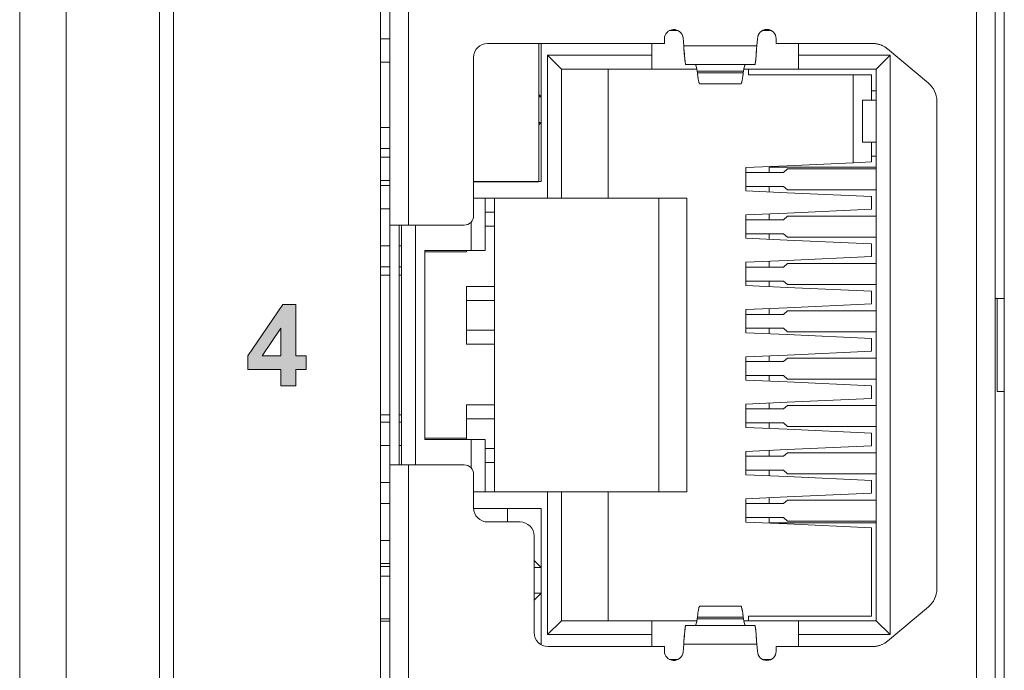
# Model space of a CAD drawing. Header units: millimetres. Extents: x 73 to 355, y 51 to 582.
# Tile 15 of 46: x 73 to 94, y 408 to 422. Entities that reach past the tile are written whole.
import ezdxf

# ---------------------------------------------------------------- set-up
doc = ezdxf.new("R2010")
doc.units = ezdxf.units.MM
doc.layers.add('PRINT', color=7, linetype='Continuous')

msp = doc.modelspace()

# ---------------------------------------------------------------- hatches: boundary and pattern name
at = {"layer": 'PRINT', "lineweight": 0}
h = msp.add_hatch(color=256, dxfattribs=at)
h.dxf.hatch_style = 2
h.paths.add_polyline_path([(78.627, 414.183), (78.627, 414.534), (77.915, 414.534), (77.915, 414.825), (78.67, 415.93), (78.95, 415.93), (78.95, 414.827), (79.166, 414.827), (79.166, 414.534), (78.95, 414.534), (78.95, 414.183)])
h.paths.add_polyline_path([(78.627, 414.827), (78.627, 415.421), (78.227, 414.827)])

# ---------------------------------------------------------------- linework, layer by layer
at = {"color": 7, "linetype": 'Continuous', "lineweight": 0}
for p, q in [((73.016, 379.042), (73.016, 494.042)), ((74.016, 494.042), (74.016, 379.042)), ((76.016, 382.442), (76.016, 490.642)), ((76.316, 382.542), (76.316, 490.542)), ((80.766, 392.592), (80.766, 451.492)), ((94.166, 451.492), (94.166, 392.592)), ((93.566, 393.292), (93.566, 450.792)), ((93.566, 393.292), (93.566, 450.792)), ((93.966, 450.792), (93.966, 393.292)), ((93.966, 450.792), (93.966, 393.292)), ((80.966, 417.632), (80.966, 426.452)), ((80.966, 417.632), (80.966, 426.452)), ((81.366, 426.452), (81.366, 417.632)), ((81.366, 426.452), (81.366, 417.632)), ((87.159, 421.807), (86.969, 421.807)), ((87.159, 421.807), (86.969, 421.807)), ((89.16, 421.807), (88.97, 421.807)), ((89.16, 421.807), (88.97, 421.807)), ((80.766, 421.632), (80.966, 421.632)), ((80.766, 421.632), (80.966, 421.632)), ((86.865, 421.532), (83.066, 421.532)), ((86.865, 421.532), (83.066, 421.532)), ((84.166, 421.532), (84.166, 418.566)), ((84.166, 421.532), (84.166, 418.566)), ((84.216, 418.567), (84.216, 421.532)), ((84.216, 418.566), (84.216, 421.532)), ((86.596, 421.532), (86.596, 421.277)), ((86.596, 421.532), (86.596, 421.277)), ((86.865, 421.632), (86.865, 421.532)), ((86.865, 421.632), (86.865, 421.532)), ((87.28, 421.482), (87.264, 421.651)), ((87.28, 421.482), (87.264, 421.651)), ((88.865, 421.632), (88.851, 421.482)), ((88.865, 421.632), (88.851, 421.482)), ((89.265, 421.532), (89.265, 421.632)), ((89.265, 421.532), (89.265, 421.632)), ((91.333, 421.532), (89.265, 421.532)), ((91.335, 421.532), (89.265, 421.532)), ((89.746, 421.277), (89.746, 421.532)), ((89.746, 421.277), (89.746, 421.532)), ((87.28, 421.482), (87.285, 421.42)), ((87.28, 421.482), (88.851, 421.482)), ((87.285, 421.42), (87.28, 421.482)), ((87.28, 421.482), (88.851, 421.482)), ((87.285, 421.42), (87.298, 421.247)), ((87.293, 421.3), (87.285, 421.42)), ((88.846, 421.42), (88.833, 421.247)), ((88.838, 421.302), (88.846, 421.42)), ((88.846, 421.42), (88.851, 421.482)), ((88.851, 421.482), (88.846, 421.42)), ((92.536, 420.682), (91.655, 421.416)), ((92.536, 420.682), (91.656, 421.415)), ((80.966, 421.132), (80.766, 421.132)), ((80.766, 421.132), (80.966, 421.132)), ((82.766, 421.232), (82.766, 417.832)), ((82.766, 421.232), (82.766, 417.832)), ((84.356, 421.277), (86.596, 421.277)), ((84.656, 420.977), (84.356, 421.277)), ((84.356, 418.207), (84.356, 421.277)), ((86.596, 421.277), (84.356, 421.277)), ((84.356, 421.277), (84.356, 418.207)), ((84.656, 420.977), (84.356, 421.277)), ((86.596, 420.977), (86.596, 421.277)), ((86.596, 420.977), (86.596, 421.277)), ((89.746, 421.277), (89.746, 420.977)), ((89.746, 421.277), (91.716, 421.277)), ((89.746, 421.277), (89.746, 420.977)), ((91.716, 421.277), (89.746, 421.277)), ((91.716, 421.277), (91.416, 420.977)), ((91.416, 420.977), (91.716, 421.277)), ((91.716, 421.277), (91.716, 408.837)), ((91.716, 408.837), (91.716, 421.277)), ((86.596, 420.977), (84.656, 420.977)), ((84.656, 420.977), (84.656, 418.207)), ((84.656, 420.977), (86.596, 420.977)), ((84.656, 420.977), (84.656, 418.207)), ((85.656, 420.977), (85.656, 418.207)), ((85.656, 420.977), (85.656, 418.207)), ((86.596, 420.977), (87.568, 420.977)), ((86.596, 420.977), (87.568, 420.977)), ((87.32, 421.087), (87.325, 421.082)), ((87.325, 421.082), (87.32, 421.087)), ((88.806, 421.082), (87.325, 421.082)), ((88.806, 421.082), (87.325, 421.082)), ((87.534, 421.074), (87.539, 421.065)), ((87.539, 421.065), (87.534, 421.074)), ((87.539, 421.065), (87.546, 421.044)), ((87.561, 420.979), (87.539, 421.065)), ((87.546, 421.044), (87.553, 421.015)), ((87.553, 421.015), (87.561, 420.979)), ((87.561, 420.979), (87.568, 420.935)), ((87.568, 420.935), (87.561, 420.979)), ((87.568, 420.935), (87.573, 420.9)), ((88.563, 420.935), (87.568, 420.935)), ((87.573, 420.9), (87.568, 420.935)), ((88.563, 420.935), (87.568, 420.935)), ((87.573, 420.9), (87.582, 420.826)), ((87.573, 420.9), (88.558, 420.9)), ((87.573, 420.9), (88.558, 420.9)), ((88.558, 420.9), (88.548, 420.825)), ((88.558, 420.9), (88.563, 420.935)), ((88.563, 420.935), (88.558, 420.9)), ((88.563, 420.935), (88.57, 420.979)), ((88.563, 420.977), (89.746, 420.977)), ((88.563, 420.977), (89.746, 420.977)), ((88.57, 420.979), (88.578, 421.015)), ((88.578, 421.015), (88.585, 421.044)), ((88.585, 421.044), (88.592, 421.065)), ((88.592, 421.065), (88.597, 421.074)), ((88.597, 421.074), (88.592, 421.065)), ((88.673, 420.957), (88.673, 420.977)), ((88.673, 420.957), (88.673, 420.977)), ((88.673, 420.957), (88.673, 420.857)), ((88.673, 420.957), (88.673, 420.857)), ((88.806, 421.082), (88.811, 421.087)), ((88.811, 421.087), (88.806, 421.082)), ((91.416, 420.977), (89.746, 420.977)), ((89.746, 420.977), (91.416, 420.977)), ((91.416, 409.137), (91.416, 420.977)), ((91.416, 420.977), (91.416, 409.137)), ((87.586, 420.8), (87.592, 420.765)), ((87.592, 420.765), (87.586, 420.8)), ((87.592, 420.765), (87.597, 420.738)), ((87.597, 420.738), (87.592, 420.765)), ((87.601, 420.717), (87.607, 420.694)), ((87.607, 420.694), (87.601, 420.717)), ((87.607, 420.694), (87.611, 420.684)), ((87.611, 420.684), (87.607, 420.694)), ((87.611, 420.684), (87.62, 420.668)), ((87.62, 420.668), (87.611, 420.684)), ((88.513, 420.67), (88.52, 420.684)), ((88.52, 420.684), (88.513, 420.67)), ((88.52, 420.684), (88.524, 420.696)), ((88.524, 420.696), (88.52, 420.684)), ((88.524, 420.696), (88.53, 420.717)), ((88.53, 420.717), (88.524, 420.696)), ((88.53, 420.717), (88.534, 420.739)), ((88.534, 420.739), (88.53, 420.717)), ((88.539, 420.764), (88.545, 420.801)), ((88.545, 420.801), (88.539, 420.764)), ((88.673, 420.857), (90.916, 420.857)), ((88.673, 420.857), (90.916, 420.857)), ((91.316, 420.857), (90.916, 420.857)), ((90.916, 420.857), (90.916, 418.97)), ((90.916, 420.857), (91.316, 420.857)), ((90.916, 420.857), (90.916, 418.97)), ((91.316, 420.312), (91.316, 420.857)), ((91.316, 420.857), (91.316, 420.312)), ((87.62, 420.668), (87.625, 420.666)), ((87.625, 420.666), (87.62, 420.668)), ((88.506, 420.666), (87.625, 420.666)), ((88.506, 420.666), (87.625, 420.666)), ((88.506, 420.666), (88.511, 420.668)), ((88.511, 420.668), (88.506, 420.666)), ((88.511, 420.668), (88.513, 420.67)), ((88.513, 420.67), (88.511, 420.668)), ((91.416, 420.512), (91.316, 420.512)), ((91.416, 420.512), (91.316, 420.512)), ((84.216, 420.387), (84.166, 420.437)), ((84.166, 420.437), (84.216, 420.387)), ((84.216, 420.387), (84.166, 420.387)), ((84.216, 420.387), (84.166, 420.387)), ((91.416, 420.312), (91.116, 420.312)), ((91.116, 419.412), (91.116, 420.312)), ((91.116, 419.412), (91.116, 420.312)), ((91.416, 420.312), (91.116, 420.312)), ((92.716, 409.816), (92.716, 420.298)), ((92.716, 409.816), (92.716, 420.298)), ((84.166, 419.837), (84.216, 419.837)), ((84.166, 419.787), (84.216, 419.837)), ((84.166, 419.787), (84.216, 419.837)), ((84.166, 419.837), (84.216, 419.837)), ((80.966, 419.727), (80.766, 419.727)), ((80.766, 419.727), (80.966, 419.727)), ((91.116, 419.412), (91.416, 419.412)), ((91.116, 419.412), (91.416, 419.412)), ((91.316, 418.987), (91.316, 419.412)), ((91.316, 419.412), (91.316, 418.987)), ((80.766, 419.277), (80.966, 419.277)), ((80.966, 419.277), (80.766, 419.277)), ((80.766, 419.092), (80.966, 419.092)), ((80.966, 419.092), (80.766, 419.092)), ((91.316, 418.987), (90.916, 418.97)), ((91.316, 418.987), (90.916, 418.97)), ((91.316, 419.112), (91.416, 419.112)), ((91.316, 419.112), (91.416, 419.112)), ((89.503, 418.906), (88.616, 418.867)), ((89.503, 418.906), (88.616, 418.867)), ((88.616, 418.867), (88.616, 418.763)), ((88.616, 418.867), (88.616, 418.763)), ((89.506, 418.873), (89.116, 418.873)), ((89.116, 418.873), (89.116, 418.763)), ((89.506, 418.873), (89.116, 418.873)), ((89.116, 418.873), (89.116, 418.763)), ((89.423, 418.763), (89.506, 418.838)), ((89.423, 418.763), (89.506, 418.838)), ((90.916, 418.97), (89.503, 418.906)), ((90.916, 418.97), (89.503, 418.906)), ((91.416, 418.873), (89.506, 418.873)), ((91.416, 418.873), (89.506, 418.873)), ((89.506, 418.838), (91.416, 418.838)), ((91.416, 418.838), (89.506, 418.838)), ((80.966, 418.592), (80.766, 418.592)), ((80.766, 418.592), (80.966, 418.592)), ((82.766, 418.567), (84.166, 418.567)), ((84.166, 418.562), (82.766, 418.562)), ((84.166, 418.567), (84.216, 418.567)), ((84.166, 418.566), (84.166, 418.562)), ((84.166, 418.566), (84.216, 418.566)), ((88.616, 418.763), (89.423, 418.763)), ((88.616, 418.763), (88.616, 418.463)), ((88.616, 418.763), (89.423, 418.763)), ((88.616, 418.763), (88.616, 418.463)), ((80.966, 418.482), (80.766, 418.482)), ((80.766, 418.482), (80.966, 418.482)), ((89.423, 418.463), (88.616, 418.463)), ((88.616, 418.463), (88.616, 418.367)), ((89.423, 418.463), (88.616, 418.463)), ((88.616, 418.463), (88.616, 418.367)), ((88.616, 418.367), (89.503, 418.327)), ((88.616, 418.367), (89.503, 418.327)), ((89.116, 418.463), (89.116, 418.345)), ((89.116, 418.463), (89.116, 418.345)), ((89.506, 418.388), (89.423, 418.463)), ((89.506, 418.388), (89.423, 418.463)), ((91.416, 418.388), (89.506, 418.388)), ((89.506, 418.388), (91.416, 418.388)), ((84.356, 418.207), (82.766, 418.207)), ((84.356, 418.207), (82.766, 418.207)), ((83.016, 418.207), (83.016, 417.087)), ((83.016, 417.087), (83.016, 418.207)), ((83.216, 418.207), (83.216, 411.907)), ((83.216, 418.207), (83.216, 411.907)), ((84.356, 418.207), (84.656, 418.207)), ((84.356, 418.207), (84.656, 418.207)), ((84.656, 418.207), (85.656, 418.207)), ((84.656, 418.207), (85.656, 418.207)), ((87.346, 418.207), (85.656, 418.207)), ((87.346, 418.207), (85.656, 418.207)), ((86.746, 411.907), (86.746, 418.207)), ((86.746, 411.907), (86.746, 418.207)), ((87.346, 418.207), (87.346, 411.907)), ((87.346, 411.907), (87.346, 418.207)), ((89.503, 418.327), (91.316, 418.246)), ((89.503, 418.327), (91.316, 418.246)), ((91.316, 417.971), (91.316, 418.246)), ((91.316, 418.246), (91.316, 417.971)), ((80.766, 417.982), (80.966, 417.982)), ((80.966, 417.982), (80.766, 417.982)), ((91.316, 417.971), (89.503, 417.89)), ((91.316, 417.971), (89.503, 417.89)), ((83.016, 417.912), (83.216, 417.912)), ((83.016, 417.912), (83.216, 417.912)), ((89.503, 417.89), (88.616, 417.851)), ((89.503, 417.89), (88.616, 417.851)), ((88.616, 417.851), (88.616, 417.747)), ((88.616, 417.851), (88.616, 417.747)), ((88.616, 417.747), (89.423, 417.747)), ((88.616, 417.747), (88.616, 417.447)), ((88.616, 417.747), (89.423, 417.747)), ((88.616, 417.747), (88.616, 417.447)), ((89.116, 417.873), (89.116, 417.747)), ((89.116, 417.873), (89.116, 417.747)), ((89.423, 417.747), (89.506, 417.822)), ((89.423, 417.747), (89.506, 417.822)), ((89.506, 417.822), (91.416, 417.822)), ((91.416, 417.822), (89.506, 417.822)), ((80.966, 417.632), (81.184, 417.632)), ((80.966, 417.632), (80.966, 412.482)), ((80.966, 417.632), (80.966, 412.482)), ((80.966, 417.632), (81.184, 417.632)), ((81.166, 412.482), (81.166, 417.632)), ((81.166, 412.482), (81.166, 417.632)), ((81.184, 417.632), (81.366, 417.632)), ((81.184, 417.632), (81.366, 417.632)), ((81.216, 412.482), (81.216, 417.632)), ((81.216, 417.632), (81.216, 412.482)), ((82.566, 417.632), (81.366, 417.632)), ((82.566, 417.632), (81.366, 417.632)), ((81.516, 417.632), (81.516, 412.482)), ((81.516, 412.482), (81.516, 417.632)), ((82.716, 417.087), (82.716, 417.701)), ((82.716, 417.701), (82.716, 417.087)), ((83.216, 417.612), (83.016, 417.612)), ((83.216, 417.612), (83.016, 417.612)), ((89.423, 417.447), (88.616, 417.447)), ((88.616, 417.447), (88.616, 417.351)), ((89.423, 417.447), (88.616, 417.447)), ((88.616, 417.447), (88.616, 417.351)), ((88.616, 417.351), (89.503, 417.311)), ((88.616, 417.351), (89.503, 417.311)), ((89.116, 417.447), (89.116, 417.329)), ((89.116, 417.447), (89.116, 417.329)), ((89.506, 417.372), (89.423, 417.447)), ((89.506, 417.372), (89.423, 417.447)), ((89.503, 417.311), (91.316, 417.23)), ((89.503, 417.311), (91.316, 417.23)), ((91.416, 417.372), (89.506, 417.372)), ((89.506, 417.372), (91.416, 417.372)), ((80.966, 417.187), (80.766, 417.187)), ((80.766, 417.187), (80.966, 417.187)), ((81.216, 417.187), (81.166, 417.187)), ((81.166, 417.187), (81.216, 417.187)), ((82.716, 417.087), (81.716, 417.087)), ((81.716, 417.087), (81.716, 413.027)), ((81.716, 413.027), (81.716, 417.087)), ((82.716, 417.087), (81.716, 417.087)), ((82.616, 417.057), (82.616, 417.087)), ((82.616, 417.057), (82.616, 417.087)), ((82.716, 417.087), (83.016, 417.087)), ((82.716, 417.087), (83.016, 417.087)), ((91.316, 416.955), (91.316, 417.23)), ((91.316, 417.23), (91.316, 416.955)), ((81.719, 417.057), (82.616, 417.057)), ((82.616, 417.057), (81.719, 417.057)), ((89.503, 416.874), (88.616, 416.835)), ((89.503, 416.874), (88.616, 416.835)), ((91.316, 416.955), (89.503, 416.874)), ((91.316, 416.955), (89.503, 416.874)), ((80.766, 416.737), (80.966, 416.737)), ((80.966, 416.737), (80.766, 416.737)), ((81.166, 416.737), (81.216, 416.737)), ((81.216, 416.737), (81.166, 416.737)), ((88.616, 416.835), (88.616, 416.731)), ((88.616, 416.835), (88.616, 416.731)), ((88.616, 416.731), (89.423, 416.731)), ((88.616, 416.731), (88.616, 416.431)), ((88.616, 416.731), (89.423, 416.731)), ((88.616, 416.731), (88.616, 416.431)), ((89.116, 416.857), (89.116, 416.731)), ((89.116, 416.857), (89.116, 416.731)), ((89.423, 416.731), (89.506, 416.806)), ((89.423, 416.731), (89.506, 416.806)), ((89.506, 416.806), (91.416, 416.806)), ((91.416, 416.806), (89.506, 416.806)), ((80.766, 416.557), (80.966, 416.557)), ((80.966, 416.557), (80.766, 416.557)), ((81.166, 416.557), (81.216, 416.557)), ((81.216, 416.557), (81.166, 416.557)), ((82.616, 416.312), (82.616, 415.072)), ((82.616, 416.312), (83.216, 416.312)), ((82.616, 416.312), (82.616, 415.072)), ((83.216, 416.312), (82.616, 416.312)), ((89.423, 416.431), (88.616, 416.431)), ((88.616, 416.431), (88.616, 416.335)), ((89.423, 416.431), (88.616, 416.431)), ((88.616, 416.431), (88.616, 416.335)), ((88.616, 416.335), (89.503, 416.295)), ((88.616, 416.335), (89.503, 416.295)), ((89.116, 416.431), (89.116, 416.313)), ((89.116, 416.431), (89.116, 416.313)), ((89.506, 416.356), (89.423, 416.431)), ((89.506, 416.356), (89.423, 416.431)), ((89.503, 416.295), (91.316, 416.214)), ((89.503, 416.295), (91.316, 416.214)), ((91.416, 416.356), (89.506, 416.356)), ((89.506, 416.356), (91.416, 416.356)), ((91.316, 415.939), (91.316, 416.214)), ((91.316, 416.214), (91.316, 415.939)), ((94.013, 416.057), (93.966, 416.057)), ((94.013, 416.057), (94.166, 416.057)), ((94.013, 416.057), (94.013, 414.057)), ((83.216, 416.012), (82.616, 416.012)), ((82.616, 416.012), (83.216, 416.012)), ((89.503, 415.858), (88.616, 415.819)), ((89.503, 415.858), (88.616, 415.819)), ((88.616, 415.819), (88.616, 415.715)), ((88.616, 415.819), (88.616, 415.715)), ((89.116, 415.841), (89.116, 415.715)), ((89.116, 415.841), (89.116, 415.715)), ((91.316, 415.939), (89.503, 415.858)), ((91.316, 415.939), (89.503, 415.858)), ((88.616, 415.715), (89.423, 415.715)), ((88.616, 415.715), (88.616, 415.415)), ((88.616, 415.715), (89.423, 415.715)), ((88.616, 415.715), (88.616, 415.415)), ((89.423, 415.715), (89.506, 415.79)), ((89.423, 415.715), (89.506, 415.79)), ((89.506, 415.79), (91.416, 415.79)), ((91.416, 415.79), (89.506, 415.79)), ((89.423, 415.415), (88.616, 415.415)), ((88.616, 415.415), (88.616, 415.319)), ((89.423, 415.415), (88.616, 415.415)), ((88.616, 415.415), (88.616, 415.319)), ((89.116, 415.415), (89.116, 415.297)), ((89.116, 415.415), (89.116, 415.297)), ((89.506, 415.34), (89.423, 415.415)), ((89.506, 415.34), (89.423, 415.415)), ((82.616, 415.372), (83.216, 415.372)), ((82.616, 415.372), (83.216, 415.372)), ((88.616, 415.319), (89.503, 415.279)), ((88.616, 415.319), (89.503, 415.279)), ((89.503, 415.279), (91.316, 415.198)), ((89.503, 415.279), (91.316, 415.198)), ((91.416, 415.34), (89.506, 415.34)), ((89.506, 415.34), (91.416, 415.34)), ((91.316, 414.923), (91.316, 415.198)), ((91.316, 415.198), (91.316, 414.923)), ((83.216, 415.072), (82.616, 415.072)), ((82.616, 415.072), (83.216, 415.072)), ((89.503, 414.842), (88.616, 414.803)), ((89.503, 414.842), (88.616, 414.803)), ((88.616, 414.803), (88.616, 414.699)), ((88.616, 414.803), (88.616, 414.699)), ((89.116, 414.825), (89.116, 414.699)), ((89.116, 414.825), (89.116, 414.699)), ((89.423, 414.699), (89.506, 414.774)), ((89.423, 414.699), (89.506, 414.774)), ((91.316, 414.923), (89.503, 414.842)), ((91.316, 414.923), (89.503, 414.842)), ((89.506, 414.774), (91.416, 414.774)), ((91.416, 414.774), (89.506, 414.774)), ((88.616, 414.699), (89.423, 414.699)), ((88.616, 414.699), (88.616, 414.399)), ((89.423, 414.699), (88.616, 414.699)), ((88.616, 414.699), (88.616, 414.399)), ((89.423, 414.399), (88.616, 414.399)), ((88.616, 414.399), (88.616, 414.303)), ((89.423, 414.399), (88.616, 414.399)), ((88.616, 414.399), (88.616, 414.303)), ((89.116, 414.399), (89.116, 414.281)), ((89.116, 414.399), (89.116, 414.281)), ((89.506, 414.324), (89.423, 414.399)), ((89.506, 414.324), (89.423, 414.399)), ((88.616, 414.303), (89.503, 414.263)), ((88.616, 414.303), (89.503, 414.263)), ((89.503, 414.263), (91.316, 414.182)), ((89.503, 414.263), (91.316, 414.182)), ((91.416, 414.324), (89.506, 414.324)), ((89.506, 414.324), (91.416, 414.324)), ((91.316, 413.907), (91.316, 414.182)), ((91.316, 414.182), (91.316, 413.907)), ((91.316, 413.907), (89.503, 413.826)), ((91.316, 413.907), (89.503, 413.826)), ((94.166, 414.057), (94.013, 414.057)), ((82.616, 413.772), (82.616, 413.057)), ((82.616, 413.772), (83.216, 413.772)), ((82.616, 413.772), (82.616, 413.057)), ((83.216, 413.772), (82.616, 413.772)), ((89.503, 413.826), (88.616, 413.787)), ((89.503, 413.826), (88.616, 413.787)), ((88.616, 413.787), (88.616, 413.683)), ((88.616, 413.787), (88.616, 413.683)), ((89.116, 413.809), (89.116, 413.683)), ((89.116, 413.809), (89.116, 413.683)), ((89.423, 413.683), (89.506, 413.758)), ((89.423, 413.683), (89.506, 413.758)), ((89.506, 413.758), (91.416, 413.758)), ((91.416, 413.758), (89.506, 413.758)), ((80.766, 413.557), (80.966, 413.557)), ((80.966, 413.557), (80.766, 413.557)), ((81.166, 413.557), (81.216, 413.557)), ((81.216, 413.557), (81.166, 413.557)), ((88.616, 413.683), (89.423, 413.683)), ((88.616, 413.683), (88.616, 413.383)), ((88.616, 413.683), (89.423, 413.683)), ((88.616, 413.683), (88.616, 413.383)), ((80.966, 413.402), (80.766, 413.402)), ((80.766, 413.402), (80.966, 413.402)), ((81.216, 413.402), (81.166, 413.402)), ((81.166, 413.402), (81.216, 413.402)), ((83.216, 413.472), (82.616, 413.472)), ((83.216, 413.472), (82.616, 413.472)), ((89.423, 413.383), (88.616, 413.383)), ((88.616, 413.383), (88.616, 413.287)), ((89.423, 413.383), (88.616, 413.383)), ((88.616, 413.383), (88.616, 413.287)), ((88.616, 413.287), (89.503, 413.247)), ((88.616, 413.287), (89.503, 413.247)), ((89.116, 413.383), (89.116, 413.265)), ((89.116, 413.383), (89.116, 413.265)), ((89.506, 413.308), (89.423, 413.383)), ((89.506, 413.308), (89.423, 413.383)), ((91.416, 413.308), (89.506, 413.308)), ((89.506, 413.308), (91.416, 413.308)), ((89.503, 413.247), (91.316, 413.166)), ((89.503, 413.247), (91.316, 413.166)), ((91.316, 412.891), (91.316, 413.166)), ((91.316, 413.166), (91.316, 412.891)), ((80.766, 412.902), (80.966, 412.902)), ((80.966, 412.902), (80.766, 412.902)), ((81.166, 412.902), (81.216, 412.902)), ((81.216, 412.902), (81.166, 412.902)), ((81.716, 413.027), (82.716, 413.027)), ((81.716, 413.027), (82.716, 413.027)), ((81.719, 413.057), (82.616, 413.057)), ((82.616, 413.057), (81.719, 413.057)), ((82.616, 413.027), (82.616, 413.057)), ((82.616, 413.027), (82.616, 413.057)), ((83.016, 413.027), (82.716, 413.027)), ((82.716, 412.413), (82.716, 413.027)), ((83.016, 413.027), (82.716, 413.027)), ((82.716, 413.027), (82.716, 412.413)), ((83.016, 413.027), (83.016, 411.907)), ((83.016, 413.027), (83.016, 411.907)), ((91.316, 412.891), (89.503, 412.81)), ((91.316, 412.891), (89.503, 412.81)), ((83.016, 412.832), (83.216, 412.832)), ((83.216, 412.832), (83.016, 412.832)), ((89.503, 412.81), (88.616, 412.771)), ((89.503, 412.81), (88.616, 412.771)), ((88.616, 412.771), (88.616, 412.667)), ((88.616, 412.771), (88.616, 412.667)), ((88.616, 412.667), (89.423, 412.667)), ((88.616, 412.667), (88.616, 412.367)), ((88.616, 412.667), (89.423, 412.667)), ((88.616, 412.667), (88.616, 412.367)), ((89.116, 412.793), (89.116, 412.667)), ((89.116, 412.793), (89.116, 412.667)), ((89.423, 412.667), (89.506, 412.742)), ((89.423, 412.667), (89.506, 412.742)), ((89.506, 412.742), (91.416, 412.742)), ((91.416, 412.742), (89.506, 412.742)), ((80.971, 412.482), (80.966, 412.482)), ((80.966, 403.662), (80.966, 412.482)), ((80.966, 403.662), (80.966, 412.482)), ((80.971, 412.482), (80.966, 412.482)), ((80.985, 412.482), (80.971, 412.482)), ((80.985, 412.482), (80.971, 412.482)), ((81.009, 412.482), (80.985, 412.482)), ((81.009, 412.482), (80.985, 412.482)), ((81.042, 412.482), (81.009, 412.482)), ((81.042, 412.482), (81.009, 412.482)), ((81.083, 412.482), (81.042, 412.482)), ((81.083, 412.482), (81.042, 412.482)), ((81.13, 412.482), (81.083, 412.482)), ((81.13, 412.482), (81.083, 412.482)), ((81.184, 412.482), (81.13, 412.482)), ((81.184, 412.482), (81.13, 412.482)), ((81.242, 412.482), (81.184, 412.482)), ((81.242, 412.482), (81.184, 412.482)), ((81.302, 412.482), (81.242, 412.482)), ((81.302, 412.482), (81.242, 412.482)), ((81.366, 412.482), (81.302, 412.482)), ((81.366, 412.482), (81.302, 412.482)), ((82.566, 412.482), (81.366, 412.482)), ((81.366, 412.482), (81.366, 403.662)), ((81.366, 412.482), (82.566, 412.482)), ((81.366, 412.482), (81.366, 403.662)), ((83.216, 412.532), (83.016, 412.532)), ((83.216, 412.532), (83.016, 412.532)), ((82.766, 412.282), (82.766, 411.557)), ((82.766, 412.282), (82.766, 411.557)), ((89.423, 412.367), (88.616, 412.367)), ((88.616, 412.367), (88.616, 412.271)), ((89.423, 412.367), (88.616, 412.367)), ((88.616, 412.367), (88.616, 412.271)), ((88.616, 412.271), (89.503, 412.231)), ((88.616, 412.271), (89.503, 412.231)), ((89.116, 412.367), (89.116, 412.249)), ((89.116, 412.367), (89.116, 412.249)), ((89.506, 412.292), (89.423, 412.367)), ((89.506, 412.292), (89.423, 412.367)), ((89.503, 412.231), (91.316, 412.15)), ((89.503, 412.231), (91.316, 412.15)), ((91.416, 412.292), (89.506, 412.292)), ((89.506, 412.292), (91.416, 412.292)), ((80.966, 412.107), (80.766, 412.107)), ((80.766, 412.107), (80.966, 412.107)), ((91.316, 411.875), (91.316, 412.15)), ((91.316, 412.15), (91.316, 411.875)), ((82.766, 411.907), (84.356, 411.907)), ((82.766, 411.907), (84.356, 411.907)), ((84.656, 411.907), (84.356, 411.907)), ((84.356, 408.837), (84.356, 411.907)), ((84.656, 411.907), (84.356, 411.907)), ((84.356, 411.907), (84.356, 408.837)), ((85.656, 411.907), (84.656, 411.907)), ((84.656, 411.907), (84.656, 409.137)), ((84.656, 409.137), (84.656, 411.907)), ((85.656, 411.907), (84.656, 411.907)), ((85.656, 411.907), (87.346, 411.907)), ((85.656, 411.907), (85.656, 409.137)), ((85.656, 409.137), (85.656, 411.907)), ((85.656, 411.907), (87.346, 411.907)), ((89.503, 411.794), (88.616, 411.755)), ((89.503, 411.794), (88.616, 411.755)), ((91.316, 411.875), (89.503, 411.794)), ((91.316, 411.875), (89.503, 411.794)), ((80.766, 411.657), (80.966, 411.657)), ((80.966, 411.657), (80.766, 411.657)), ((88.616, 411.755), (88.616, 411.651)), ((88.616, 411.755), (88.616, 411.651)), ((88.616, 411.651), (89.423, 411.651)), ((88.616, 411.651), (88.616, 411.351)), ((88.616, 411.651), (89.423, 411.651)), ((88.616, 411.651), (88.616, 411.351)), ((89.116, 411.777), (89.116, 411.651)), ((89.116, 411.777), (89.116, 411.651)), ((89.423, 411.651), (89.506, 411.726)), ((89.423, 411.651), (89.506, 411.726)), ((89.506, 411.726), (91.416, 411.726)), ((91.416, 411.726), (89.506, 411.726)), ((84.216, 411.547), (82.766, 411.547)), ((84.216, 411.547), (82.766, 411.547)), ((83.496, 411.257), (83.496, 411.547)), ((83.496, 411.547), (83.496, 411.257)), ((84.216, 408.624), (84.216, 411.547)), ((84.216, 408.624), (84.216, 411.547)), ((83.066, 411.257), (83.766, 411.257)), ((83.766, 411.257), (83.066, 411.257)), ((89.423, 411.351), (88.616, 411.351)), ((88.616, 411.351), (88.616, 411.255)), ((89.423, 411.351), (88.616, 411.351)), ((88.616, 411.351), (88.616, 411.255)), ((88.616, 411.255), (89.503, 411.215)), ((88.616, 411.255), (89.503, 411.215)), ((89.116, 411.351), (89.116, 411.241)), ((89.116, 411.351), (89.116, 411.241)), ((89.116, 411.241), (89.506, 411.241)), ((89.116, 411.241), (89.506, 411.241)), ((89.506, 411.276), (89.423, 411.351)), ((89.506, 411.276), (89.423, 411.351)), ((89.503, 411.215), (91.316, 411.134)), ((89.503, 411.215), (91.316, 411.134)), ((91.416, 411.276), (89.506, 411.276)), ((89.506, 411.276), (91.416, 411.276)), ((89.506, 411.241), (91.416, 411.241)), ((89.506, 411.241), (91.416, 411.241)), ((84.066, 410.957), (84.066, 408.882)), ((84.066, 408.882), (84.066, 410.957)), ((91.316, 409.237), (91.316, 411.134)), ((91.316, 411.134), (91.316, 409.237)), ((80.966, 410.862), (80.766, 410.862)), ((80.766, 410.862), (80.966, 410.862)), ((80.766, 410.362), (80.966, 410.362)), ((80.966, 410.362), (80.766, 410.362)), ((84.216, 410.277), (84.066, 410.427)), ((84.066, 410.427), (84.216, 410.277)), ((80.966, 410.302), (80.766, 410.302)), ((84.216, 410.277), (84.066, 410.277)), ((84.216, 410.277), (84.066, 410.277)), ((80.966, 410.092), (80.766, 410.092)), ((84.216, 409.727), (84.066, 409.577)), ((84.066, 409.727), (84.216, 409.727)), ((84.066, 409.577), (84.216, 409.727)), ((84.066, 409.727), (84.216, 409.727)), ((87.573, 409.214), (87.582, 409.283)), ((87.573, 409.214), (87.582, 409.283)), ((87.616, 409.441), (87.624, 409.448)), ((87.616, 409.441), (87.624, 409.448)), ((87.625, 409.448), (87.625, 409.448)), ((87.625, 409.448), (88.506, 409.448)), ((87.625, 409.448), (88.506, 409.448)), ((88.515, 409.441), (88.506, 409.448)), ((88.506, 409.448), (88.515, 409.441)), ((88.519, 409.433), (88.515, 409.441)), ((88.515, 409.441), (88.519, 409.433)), ((88.523, 409.421), (88.519, 409.433)), ((88.519, 409.433), (88.523, 409.421)), ((88.529, 409.401), (88.523, 409.421)), ((88.523, 409.421), (88.529, 409.401)), ((88.538, 409.357), (88.532, 409.387)), ((88.532, 409.387), (88.538, 409.357)), ((88.547, 409.298), (88.541, 409.341)), ((88.541, 409.341), (88.547, 409.298)), ((88.558, 409.214), (88.549, 409.282)), ((91.655, 408.698), (92.536, 409.432)), ((91.656, 408.699), (92.536, 409.432)), ((80.966, 409.178), (80.766, 409.178)), ((80.966, 409.127), (80.766, 409.127)), ((84.356, 408.837), (84.656, 409.137)), ((84.656, 409.137), (84.356, 408.837)), ((84.656, 409.137), (86.596, 409.137)), ((86.596, 409.137), (84.656, 409.137)), ((86.596, 408.837), (86.596, 409.137)), ((87.568, 409.137), (86.596, 409.137)), ((86.596, 408.837), (86.596, 409.137)), ((87.568, 409.137), (86.596, 409.137)), ((87.539, 409.049), (87.534, 409.039)), ((87.534, 409.039), (87.539, 409.049)), ((87.546, 409.07), (87.539, 409.049)), ((87.553, 409.099), (87.546, 409.07)), ((87.561, 409.135), (87.553, 409.099)), ((87.568, 409.178), (87.561, 409.135)), ((87.573, 409.214), (87.568, 409.178)), ((87.568, 409.178), (87.573, 409.214)), ((87.568, 409.178), (88.563, 409.178)), ((87.568, 409.178), (88.563, 409.178)), ((88.558, 409.214), (87.573, 409.214)), ((88.558, 409.214), (87.573, 409.214)), ((88.563, 409.178), (88.558, 409.214)), ((88.558, 409.214), (88.563, 409.178)), ((88.57, 409.135), (88.563, 409.178)), ((88.563, 409.178), (88.57, 409.135)), ((89.746, 409.137), (88.563, 409.137)), ((89.746, 409.137), (88.563, 409.137)), ((88.578, 409.099), (88.57, 409.135)), ((88.57, 409.135), (88.592, 409.049)), ((88.585, 409.07), (88.578, 409.099)), ((88.592, 409.049), (88.585, 409.07)), ((88.597, 409.039), (88.592, 409.049)), ((88.592, 409.049), (88.597, 409.039)), ((91.316, 409.237), (88.673, 409.237)), ((88.673, 409.237), (88.673, 409.157)), ((88.673, 409.237), (88.673, 409.157)), ((91.316, 409.237), (88.673, 409.237)), ((88.673, 409.157), (88.673, 409.137)), ((88.673, 409.157), (88.673, 409.137)), ((89.746, 409.137), (89.746, 408.837)), ((89.746, 409.137), (91.416, 409.137)), ((89.746, 409.137), (89.746, 408.837)), ((91.416, 409.137), (89.746, 409.137)), ((91.716, 408.837), (91.416, 409.137)), ((91.716, 408.837), (91.416, 409.137)), ((86.596, 408.837), (84.356, 408.837)), ((84.356, 408.837), (86.596, 408.837)), ((86.596, 408.837), (86.596, 408.582)), ((86.596, 408.837), (86.596, 408.582)), ((87.285, 408.694), (87.298, 408.867)), ((87.325, 409.032), (87.32, 409.027)), ((87.32, 409.027), (87.325, 409.032)), ((87.325, 409.032), (88.806, 409.032)), ((87.325, 409.032), (88.806, 409.032)), ((88.811, 409.027), (88.806, 409.032)), ((88.806, 409.032), (88.811, 409.027)), ((88.846, 408.694), (88.833, 408.866)), ((89.746, 408.582), (89.746, 408.837)), ((91.716, 408.837), (89.746, 408.837)), ((89.746, 408.582), (89.746, 408.837)), ((89.746, 408.837), (91.716, 408.837)), ((87.264, 408.463), (87.28, 408.632)), ((87.264, 408.463), (87.28, 408.632)), ((87.285, 408.694), (87.28, 408.632)), ((87.28, 408.632), (87.285, 408.694)), ((88.851, 408.632), (87.28, 408.632)), ((88.851, 408.632), (87.28, 408.632)), ((87.293, 408.812), (87.285, 408.694)), ((88.837, 408.813), (88.846, 408.694)), ((88.851, 408.632), (88.846, 408.694)), ((88.846, 408.694), (88.851, 408.632)), ((88.851, 408.632), (88.865, 408.482)), ((88.851, 408.632), (88.865, 408.482)), ((84.366, 408.582), (86.865, 408.582)), ((84.366, 408.582), (86.865, 408.582)), ((86.865, 408.582), (86.865, 408.482)), ((86.865, 408.582), (86.865, 408.482)), ((89.265, 408.482), (89.265, 408.582)), ((89.265, 408.582), (91.335, 408.582)), ((89.265, 408.482), (89.265, 408.582)), ((89.265, 408.582), (91.333, 408.582)), ((86.969, 408.307), (87.159, 408.307)), ((86.969, 408.307), (87.159, 408.307)), ((88.97, 408.307), (89.16, 408.307)), ((88.97, 408.307), (89.16, 408.307))]:
    msp.add_line(p, q, dxfattribs=at)
for centre, radius, start, end in [((87.065, 421.632), 0.2, 5.4101, 180), ((87.065, 421.632), 0.2, 5.4101, 180), ((89.065, 421.632), 0.2, 0, 180), ((89.065, 421.632), 0.2, 0, 180), ((83.066, 421.232), 0.3, 90, 180), ((83.066, 421.232), 0.3, 90, 180), ((91.335, 421.032), 0.5, 86.7256, 90.1973), ((91.335, 421.032), 0.5, 86.7254, 90), ((91.335, 421.032), 0.5, 83.3856, 86.7256), ((91.335, 421.032), 0.5, 83.3856, 86.7254), ((91.335, 421.032), 0.5, 80.0934, 83.3856), ((91.335, 421.032), 0.5, 80.0932, 83.3856), ((91.335, 421.032), 0.5, 76.8618, 80.0934), ((91.335, 421.032), 0.5, 76.6674, 80.0932), ((91.335, 421.032), 0.5, 73.4048, 76.8618), ((91.335, 421.032), 0.5, 73.4049, 76.6674), ((91.335, 421.032), 0.5, 70.1943, 73.4048), ((91.335, 421.032), 0.5, 70.0002, 73.4049), ((91.335, 421.032), 0.5, 66.7895, 70.1943), ((91.335, 421.032), 0.5, 66.7896, 70.0002), ((91.335, 421.032), 0.5, 63.4295, 66.7895), ((91.335, 421.032), 0.5, 63.4288, 66.7896), ((91.335, 421.032), 0.5, 60.1012, 63.4295), ((91.335, 421.032), 0.5, 60.101, 63.4288), ((91.335, 421.032), 0.5, 56.9053, 60.1012), ((91.335, 421.032), 0.5, 56.7098, 60.101), ((91.335, 421.032), 0.5, 53.469, 56.9053), ((91.335, 421.032), 0.5, 53.4688, 56.7098), ((91.335, 421.032), 0.5, 50.1944, 53.469), ((91.335, 421.032), 0.5, 49.9971, 53.4688), ((91.726, 421.385), 4.181, 186.6693, 187.2459), ((84.402, 421.386), 4.185, 352.7553, 353.3306), ((90.679, 421.252), 3.126, 187.2465, 187.8403), ((89.94, 421.151), 2.38, 187.829, 188.4656), ((89.935, 421.15), 2.374, 187.8401, 188.4663), ((88.214, 420.86), 0.629, 191.21, 193.1366), ((88.214, 420.86), 0.629, 191.2096, 193.1367), ((87.526, 420.938), 1.028, 348.8387, 350.3033), ((87.526, 420.938), 1.028, 348.8391, 350.3035), ((86.193, 421.15), 2.378, 351.5429, 352.1591), ((86.199, 421.15), 2.372, 351.5421, 352.1461), ((85.451, 421.252), 3.126, 352.1594, 352.7548), ((92.216, 420.298), 0.5, 0, 50.1944), ((92.216, 420.298), 0.5, 0, 50.1944), ((82.566, 417.832), 0.2, 270, 0), ((82.566, 417.832), 0.2, 270, 0), ((82.566, 412.282), 0.2, 0, 90), ((82.566, 412.282), 0.2, 0, 90), ((83.066, 411.557), 0.3, 180, 270), ((83.066, 411.557), 0.3, 180, 270), ((83.766, 410.957), 0.3, 0, 90), ((83.766, 410.957), 0.3, 0, 90), ((92.216, 409.816), 0.5, 309.8056, 0), ((92.216, 409.816), 0.5, 309.8056, 0), ((87.65, 409.42), 0.0401, 147.5813, 149.9419), ((87.65, 409.42), 0.0401, 147.6268, 149.9855), ((87.625, 409.443), 0.00552, 90.0307, 99.8438), ((87.625, 409.443), 0.00552, 90.0297, 99.8174), ((88.023, 409.278), 0.52, 12.1284, 13.748), ((88.022, 409.277), 0.522, 12.1301, 13.7447), ((87.266, 409.13), 1.292, 9.3709, 10.0978), ((87.266, 409.13), 1.291, 9.3751, 10.1021), ((85.923, 408.925), 2.65, 7.7313, 8.0798), ((85.934, 408.927), 2.64, 7.744, 8.0827), ((85.378, 408.851), 3.201, 7.2473, 7.7387), ((84.409, 408.729), 4.178, 6.6696, 7.2427), ((84.366, 408.882), 0.3, 180, 270), ((84.366, 408.882), 0.3, 180, 270), ((91.335, 409.082), 0.5, 289.8057, 293.2105), ((91.335, 409.082), 0.5, 289.9998, 293.2104), ((91.335, 409.082), 0.5, 293.2104, 296.5712), ((91.335, 409.082), 0.5, 293.2105, 296.5705), ((91.335, 409.082), 0.5, 296.5712, 299.899), ((91.335, 409.082), 0.5, 296.5705, 299.8988), ((91.335, 409.082), 0.5, 299.899, 303.1911), ((91.335, 409.082), 0.5, 299.8988, 303.1912), ((91.335, 409.082), 0.5, 303.1911, 306.5312), ((91.335, 409.082), 0.5, 303.1912, 306.531), ((91.335, 409.082), 0.5, 306.5312, 310.0029), ((91.335, 409.082), 0.5, 306.531, 309.8056), ((87.065, 408.482), 0.2, 180, 354.5899), ((87.065, 408.482), 0.2, 180, 354.5899), ((89.065, 408.482), 0.2, 180, 0), ((89.065, 408.482), 0.2, 180, 0), ((91.335, 409.082), 0.5, 269.8027, 273.2744), ((91.335, 409.082), 0.5, 270, 273.2746), ((91.335, 409.082), 0.5, 273.2746, 276.7109), ((91.335, 409.082), 0.5, 273.2744, 276.5154), ((91.335, 409.082), 0.5, 276.5154, 279.9066), ((91.335, 409.082), 0.5, 276.7109, 279.9068), ((91.335, 409.082), 0.5, 279.9068, 283.3326), ((91.335, 409.082), 0.5, 279.9066, 283.1382), ((91.335, 409.082), 0.5, 283.1382, 286.5952), ((91.335, 409.082), 0.5, 283.3326, 286.5951), ((91.335, 409.082), 0.5, 286.5951, 289.9998), ((91.335, 409.082), 0.5, 286.5952, 289.8057)]:
    msp.add_arc(centre, radius, start, end, dxfattribs=at)
for points, knots in [([(87.32, 421.087), (87.317, 421.095), (87.312, 421.119), (87.306, 421.164), (87.3, 421.227), (87.296, 421.274), (87.293, 421.3)], [0, 0, 0, 0, 0.122148, 0.337562, 0.635628, 1, 1, 1, 1]), ([(87.298, 421.247), (87.3, 421.228), (87.303, 421.192), (87.308, 421.145), (87.314, 421.111), (87.317, 421.093), (87.32, 421.087)], [0, 0, 0, 0, 0.364256, 0.659058, 0.873299, 1, 1, 1, 1]), ([(88.811, 421.087), (88.814, 421.095), (88.819, 421.119), (88.825, 421.164), (88.831, 421.228), (88.835, 421.275), (88.838, 421.302)], [0, 0, 0, 0, 0.122017, 0.337447, 0.635605, 1, 1, 1, 1]), ([(88.833, 421.247), (88.831, 421.227), (88.828, 421.192), (88.823, 421.145), (88.817, 421.111), (88.813, 421.093), (88.811, 421.087)], [0, 0, 0, 0, 0.364254, 0.659007, 0.87324, 1, 1, 1, 1]), ([(88.592, 421.065), (88.585, 421.049), (88.575, 421.005), (88.567, 420.962), (88.563, 420.935)], [0, 0, 0, 0, 0.392071, 1, 1, 1, 1]), ([(87.582, 409.283), (87.586, 409.317), (87.593, 409.363), (87.605, 409.415), (87.612, 409.433), (87.616, 409.44)], [0, 0, 0, 0, 0.644517, 0.859335, 1, 1, 1, 1]), ([(87.582, 409.283), (87.586, 409.317), (87.593, 409.363), (87.605, 409.415), (87.612, 409.433), (87.616, 409.44)], [0, 0, 0, 0, 0.64452, 0.859349, 1, 1, 1, 1]), ([(87.539, 409.049), (87.546, 409.065), (87.556, 409.108), (87.564, 409.152), (87.568, 409.178)], [0, 0, 0, 0, 0.392071, 1, 1, 1, 1]), ([(87.32, 409.027), (87.317, 409.019), (87.312, 408.995), (87.306, 408.949), (87.3, 408.886), (87.295, 408.838), (87.293, 408.812)], [0, 0, 0, 0, 0.122017, 0.337447, 0.635605, 1, 1, 1, 1]), ([(87.298, 408.867), (87.3, 408.887), (87.303, 408.922), (87.308, 408.969), (87.314, 409.003), (87.317, 409.021), (87.32, 409.027)], [0, 0, 0, 0, 0.364254, 0.659007, 0.87324, 1, 1, 1, 1]), ([(88.833, 408.866), (88.831, 408.886), (88.828, 408.922), (88.823, 408.969), (88.817, 409.002), (88.813, 409.021), (88.811, 409.027)], [0, 0, 0, 0, 0.364256, 0.659058, 0.873299, 1, 1, 1, 1]), ([(88.811, 409.027), (88.814, 409.019), (88.819, 408.995), (88.825, 408.95), (88.831, 408.887), (88.835, 408.839), (88.837, 408.813)], [0, 0, 0, 0, 0.122148, 0.337562, 0.635628, 1, 1, 1, 1])]:
    msp.add_open_spline(points, degree=3, knots=knots, dxfattribs=at)
at = {"layer": 'PRINT', "lineweight": 0}
for points in [[(78.627, 414.183), (78.627, 414.534), (77.915, 414.534), (77.915, 414.825), (78.67, 415.93), (78.95, 415.93), (78.95, 414.827), (79.166, 414.827), (79.166, 414.534), (78.95, 414.534), (78.95, 414.183), (78.627, 414.183)], [(78.627, 414.827), (78.627, 415.421), (78.227, 414.827), (78.627, 414.827)]]:
    msp.add_lwpolyline(points, dxfattribs=at)

doc.saveas('drawing.dxf')
